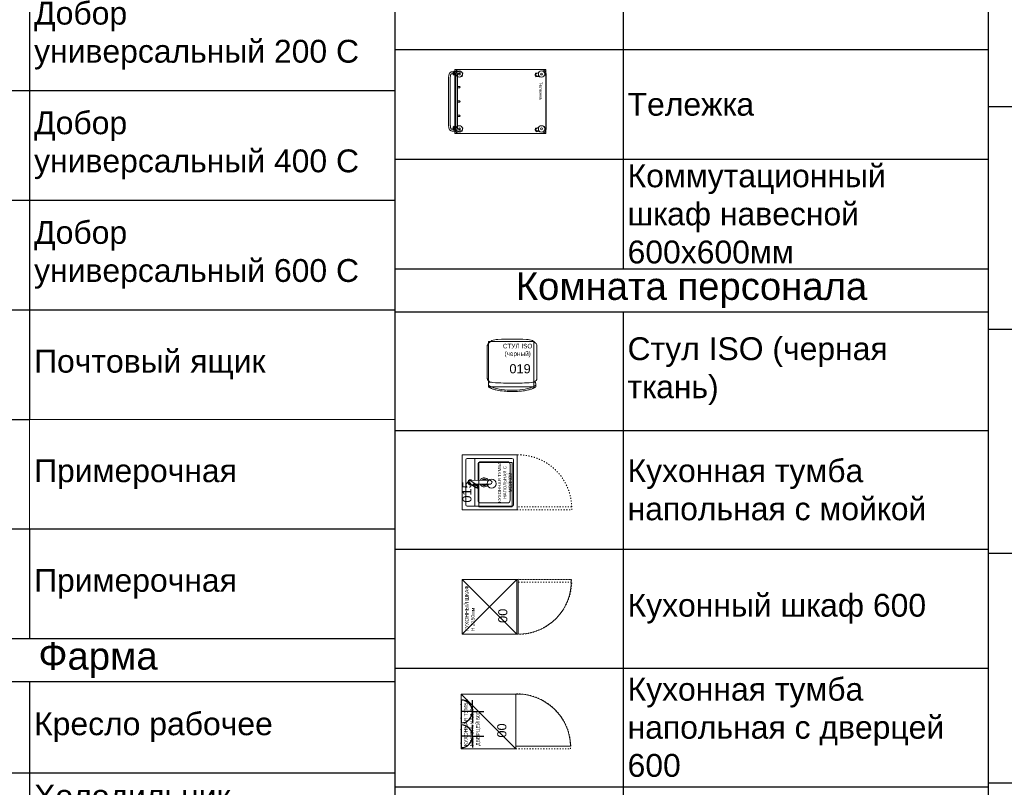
# Model space of a CAD drawing. Header units: millimetres. Extents: x -692150 to 2662533, y -92609 to 65084.
# Tile 81 of 256: x -57112 to -46328, y -47900 to -39498. Entities that reach past the tile are written whole.
import ezdxf
from ezdxf import colors
from ezdxf.entities.mleader import LeaderData, LeaderLine
from ezdxf.math import Vec2, Vec3

# ---------------------------------------------------------------- set-up
doc = ezdxf.new("R2010")
doc.units = ezdxf.units.MM
doc.linetypes.add('ACAD_ISO03W100', pattern=[30, 12, -18])
doc.layers.add('09_АР_Мебель', color=7, linetype='Continuous', lineweight=9, true_color=0x000000)
doc.layers.add('1. ПОДЛОЖКА', color=7, linetype='Continuous', lineweight=0, true_color=0x9b9292)
doc.layers.add('11_АР_Номер мебели', color=1, linetype='Continuous', lineweight=13, plot=False)
doc.layers.add('17_АР_Текст', color=235, linetype='Continuous', lineweight=0)
doc.layers.add('ЭОМ', color=7, linetype='Continuous')
doc.styles.add('_ТЕКСТОВЫЙ', font='arial.ttf', dxfattribs={"width": 0.8})
doc.styles.add('HVAC_AEP', font='arial.ttf')
doc.styles.get("Standard").update_dxf_attribs({"font": 'arial.ttf'})

# ---------------------------------------------------------------- blocks, each defined once
blk = doc.blocks.new('_Dot')
at = {"color": 0, "linetype": 'ByBlock', "lineweight": -2}
blk.add_line((-0.5, 0), (-1, 0), dxfattribs=at)
at = {"color": 0, "linetype": 'ByBlock', "const_width": 0.5}
blk.add_lwpolyline([(-0.25, 0, 1), (0.25, 0, 1)], format="xyb", close=True, dxfattribs=at)
blk = doc.blocks.new('*T218')
at = {"color": 0, "linetype": 'ByBlock', "lineweight": -2, "transparency": 16777216}
for p, q in [((0, 0), (6500, 0)), ((0, 0), (0, -18817.053206)), ((2500, 0), (2500, -16417.053206)), ((6500, 0), (6500, -18817.053206)), ((0, -1200), (6500, -1200)), ((0, -2400), (6500, -2400)), ((0, -3600), (6500, -3600)), ((0, -4800), (6500, -4800)), ((0, -6408.526603), (6500, -6408.526603)), ((0, -8017.053206), (6500, -8017.053206)), ((0, -9217.053206), (6500, -9217.053206)), ((0, -10417.053206), (6500, -10417.053206)), ((0, -11617.053206), (6500, -11617.053206)), ((0, -12817.053206), (6500, -12817.053206)), ((0, -14017.053206), (6500, -14017.053206)), ((0, -15217.053206), (6500, -15217.053206)), ((0, -16417.053206), (2500, -16417.053206)), ((0, -17617.053206), (6500, -17617.053206)), ((2500, -17617.053206), (2500, -18817.053206)), ((0, -18817.053206), (6500, -18817.053206))]:
    blk.add_line(p, q, dxfattribs=at)
at = {"color": 0, "linetype": 'ByBlock', "lineweight": 9, "transparency": 16777216}
for q in [(6500, -16417.053206), (2500, -17617.053206)]:
    blk.add_line((2500, -16417.053206), q, dxfattribs=at)
at = {"color": 0, "lineweight": 15, "transparency": 16777216, "char_height": 250, "width": 3900, "attachment_point": 4, "style": 'HVAC_AEP'}
for s, insert in [('Холодильник для^Jнапитков', (2550, -600)), ('Ларь морозильный', (2550, -1800)), ('Шкаф абонементный', (2550, -3000)), ('Витрина настенная', (2550, -4200)), ('Барьер^Jуниверсальный для^Jоткрытой выкладки^J1400 С', (2550, -5604.263302)), ('Барьер^Jуниверсальный для^Jоткрытой выкладки^J700 С', (2550, -7212.789905)), ('Витрина напольная', (2550, -8617.053206)), ('Стеллаж для^Jгофротары', (2550, -9817.053206)), ('Терминал СУО^Jнапольный', (2550, -11017.053206)), ('Добор^Jуниверсальный 200 С', (2550, -12217.053206)), ('Добор^Jуниверсальный 400 С', (2550, -13417.053206)), ('Добор^Jуниверсальный 600 С', (2550, -14617.053206)), ('Почтовый ящик', (2550, -15817.053206)), ('Примерочная ', (2550, -17017.053206)), ('Примерочная ', (2550, -18217.053206))]:
    blk.add_mtext(s, dxfattribs=dict(at, insert=insert))
blk = doc.blocks.new('*T220')
at = {"color": 0, "linetype": 'ByBlock', "lineweight": -2, "transparency": 16777216}
for p, q in [((0, 0), (6500, 0)), ((0, 0), (0, -9080)), ((6500, 0), (6500, -9080)), ((0, -470), (6500, -470)), ((2500, -470), (2500, -9080)), ((0, -1470), (6500, -1470)), ((0, -2470), (6500, -2470)), ((0, -4075), (6500, -4075)), ((0, -5680), (6500, -5680)), ((0, -6680), (6500, -6680)), ((0, -7880), (6500, -7880)), ((0, -9080), (6500, -9080))]:
    blk.add_line(p, q, dxfattribs=at)
at = {"color": 0, "lineweight": 15, "transparency": 16777216, "style": 'HVAC_AEP'}
for s, insert, char_height, width, attachment_point in [('Фарма', (3250, -235), 300, 6497, 5), ('Кресло рабочее', (2550, -970), 250, 3900, 4), ('Холодильник^Jфармацевтический', (2550, -1970), 250, 3900, 4), ('Аптечный шкаф для^Jрецептурных^Jлекарств с замками^J1099Х460Х 2200', (2550, -3272), 250, 3900, 4), ('Аптечный шкаф для^Jхранения резиновых^Jизделий^J600Х400Х2000 мм', (2550, -4878), 250, 3900, 4), ('Шкаф для хранения^JЛП 800Х400Х 2000', (2550, -6180), 250, 3900, 4), ('Шкаф металл.для^Jхранения ССЖ^J300Х500Х 1860', (2550, -7280), 250, 3900, 4), ('Тумба под^Jхолодильник^J600Х610Х516', (2550, -8480), 250, 3900, 4)]:
    blk.add_mtext(s, dxfattribs=dict(at, insert=insert, char_height=char_height, width=width, attachment_point=attachment_point))
blk = doc.blocks.new('*T222')
at = {"color": 0, "linetype": 'ByBlock', "lineweight": -2, "transparency": 16777216}
for p, q in [((0, 0), (6500, 0)), ((0, 0), (0, -7670)), ((6500, 0), (6500, -7670)), ((0, -470), (6500, -470)), ((2500, -470), (2500, -7670)), ((0, -1670), (6500, -1670)), ((0, -2870), (6500, -2870)), ((0, -4070), (6500, -4070)), ((0, -5270), (6500, -5270)), ((0, -6470), (6500, -6470)), ((0, -7670), (6500, -7670))]:
    blk.add_line(p, q, dxfattribs=at)
at = {"color": 0, "lineweight": 15, "transparency": 16777216, "style": 'HVAC_AEP'}
for s, insert, char_height, width, attachment_point in [('БЭК (сортировка)', (3250, -235), 300, 6497, 5), ('Стол упаковочный^J1200', (2550, -1070), 250, 3900, 4), ('Штемпелевальная^Jтумба', (2550, -2270), 250, 3900, 4), ('Клеть для^Jкорреспонденции', (2550, -3470), 250, 3900, 4), ('Весы', (2550, -4670), 250, 3900, 4), ('Тележка', (2550, -5870), 250, 3900, 4), ('Коммутационный^Jшкаф навесной^J600х600мм', (2550, -7070), 250, 3900, 4)]:
    blk.add_mtext(s, dxfattribs=dict(at, insert=insert, char_height=char_height, width=width, attachment_point=attachment_point))
blk = doc.blocks.new('Тележка')
at = {"layer": '09_АР_Мебель'}
for p, q in [((-300, 0), (300, 0)), ((-350, -950), (-350, -50)), ((-326, -19), (-286, -12)), ((-325, -25), (-326, -19)), ((-320, -84), (-322, -78)), ((-317, -84), (-320, -84)), ((-318, -80), (-317, -84)), ((-308, -118), (-315, -82)), ((-298, -121), (-312, -83)), ((-286, -12), (-285, -18)), ((-278, -117), (-278, -77)), ((-275, -75), (-269, -111)), ((-273, -72), (-272, -76)), ((-272, -76), (-269, -75)), ((-269, -75), (-270, -69)), ((274, -19), (314, -12)), ((275, -25), (274, -19)), ((280, -84), (278, -77)), ((283, -83), (280, -84)), ((282, -80), (283, -83)), ((292, -117), (285, -82)), ((302, -121), (288, -83)), ((314, -12), (315, -18)), ((322, -117), (322, -77)), ((325, -75), (331, -110)), ((327, -72), (328, -75)), ((328, -75), (331, -75)), ((331, -75), (330, -68)), ((350, -50), (350, -950)), ((-299, -116), (-308, -118)), ((-288, -119), (-298, -121)), ((-282, -109), (-297, -111)), ((-295, -116), (-297, -111)), ((-295, -116), (-282, -114)), ((-289, -110), (-282, -109)), ((-288, -119), (-278, -117)), ((-282, -114), (-282, -109)), ((-269, -111), (-278, -112)), ((301, -116), (292, -117)), ((312, -119), (302, -121)), ((318, -109), (303, -111)), ((305, -116), (303, -111)), ((305, -116), (318, -114)), ((311, -110), (318, -109)), ((312, -119), (322, -117)), ((318, -114), (318, -109)), ((331, -110), (322, -112)), ((-330, -975), (-329, -969)), ((-325, -970), (-325, -950)), ((-325, -970), (-325, -1020)), ((-314, -918), (-313, -912)), ((-313, -912), (-274, -919)), ((-305, -950), (-305, -970)), ((305, -970), (-305, -970)), ((-274, -919), (-275, -925)), ((-163, -950), (-163, -970)), ((-148, -950), (-148, -970)), ((-7, -950), (-7, -970)), ((8, -950), (8, -970)), ((149, -950), (149, -970)), ((164, -950), (164, -970)), ((270, -975), (271, -968)), ((286, -918), (287, -912)), ((287, -912), (326, -919)), ((305, -950), (305, -970)), ((326, -919), (325, -925)), ((325, -970), (325, -950)), ((325, -1020), (325, -970)), ((-331, -1011), (-324, -975)), ((-322, -1012), (-331, -1011)), ((-328, -976), (-330, -975)), ((-327, -972), (-328, -976)), ((-322, -1017), (-322, -977)), ((-312, -1019), (-322, -1017)), ((-318, -1014), (-318, -1009)), ((-303, -1011), (-318, -1009)), ((-318, -1014), (-305, -1016)), ((-312, -1019), (-302, -1021)), ((-310, -1010), (-303, -1011)), ((305, -990), (-305, -990)), ((-305, -1019), (-305, -990)), ((-305, -1016), (-303, -1011)), ((-302, -1021), (-288, -983)), ((300, -1000), (-300, -1000)), ((-291, -1018), (-300, -1016)), ((-285, -982), (-291, -1018)), ((-282, -980), (-282, -984)), ((-282, -984), (-279, -984)), ((-279, -984), (-278, -978)), ((225, -1050), (-225, -1050)), ((-225, -1070), (225, -1070)), ((269, -1010), (276, -975)), ((278, -1012), (269, -1010)), ((272, -975), (270, -975)), ((273, -972), (272, -975)), ((278, -1017), (278, -977)), ((288, -1019), (278, -1017)), ((282, -1014), (282, -1009)), ((297, -1011), (282, -1009)), ((282, -1014), (295, -1016)), ((288, -1019), (298, -1021)), ((290, -1010), (297, -1011)), ((295, -1016), (297, -1011)), ((298, -1021), (312, -983)), ((309, -1017), (300, -1016)), ((305, -1019), (305, -990)), ((315, -982), (309, -1017)), ((318, -980), (318, -983)), ((318, -983), (321, -984)), ((321, -984), (322, -977))]:
    blk.add_line(p, q, dxfattribs=at)
for centre, radius in [((-300, -50), 35), ((-300, -50), 10), ((300, -50), 35), ((300, -50), 10), ((-300, -950), 35), ((-300, -950), 10), ((300, -950), 35), ((300, -950), 10)]:
    blk.add_circle(centre, radius, dxfattribs=at)
for centre, radius, start, end in [((300, -50), 50, 0.0203, 90.0203), ((-300, -50), 50, 90.0203, 180.0203), ((-300, -950), 50, 180.0203, 270.0203), ((-315, -950), 10, 0.0203, 180.0203), ((-156, -950), 7.5, 0.0203, 180.0203), ((0, -950), 7.5, 0.0203, 180.0203), ((157, -950), 7.5, 0.0203, 180.0203), ((300, -950), 50, 270.0203, 0.0203), ((315, -950), 10, 0.0203, 180.0203)]:
    blk.add_arc(centre, radius, start, end, dxfattribs=at)
for points in [[(-325, -1020), (-323, -1040), (-225, -1070)], [(325, -1020), (323, -1040), (225, -1070)]]:
    blk.add_spline(points, degree=3, dxfattribs=at)
for points in [[(-305, -1019), (-305, -1020), (-305, -1021), (-305, -1023), (-304, -1024), (-304, -1027), (-304, -1029), (-304, -1032), (-304, -1033), (-303, -1034), (-303, -1034), (-303, -1035), (-303, -1035), (-303, -1035), (-303, -1035), (-303, -1036), (-303, -1036), (-302, -1037), (-302, -1037), (-302, -1038), (-301, -1039), (-300, -1040), (-300, -1040), (-299, -1041), (-298, -1042), (-296, -1043), (-295, -1043), (-293, -1044), (-291, -1045), (-288, -1046), (-285, -1046), (-279, -1048), (-276, -1048), (-269, -1049), (-266, -1049), (-258, -1050), (-254, -1050), (-243, -1050), (-237, -1050), (-228, -1050), (-226, -1050), (-225, -1050)], [(305, -1019), (305, -1020), (305, -1021), (305, -1023), (305, -1024), (305, -1027), (305, -1029), (305, -1031), (304, -1033), (304, -1034), (304, -1034), (304, -1034), (304, -1035), (304, -1035), (304, -1035), (304, -1036), (304, -1036), (303, -1037), (303, -1037), (302, -1038), (302, -1039), (301, -1039), (301, -1040), (299, -1041), (299, -1041), (297, -1042), (296, -1043), (293, -1044), (292, -1044), (288, -1046), (286, -1046), (280, -1047), (277, -1048), (270, -1049), (266, -1049), (259, -1049), (255, -1050), (244, -1050), (237, -1050), (229, -1050), (227, -1050), (225, -1050)]]:
    blk.add_open_spline(points, degree=3, knots=[0, 0, 0, 0, 2.047658, 2.047658, 6.142973, 6.142973, 11.89503, 11.89503, 17.647088, 17.647088, 19.389167, 19.389167, 20.854244, 20.854244, 22.319321, 22.319321, 25.249476, 25.249476, 31.435607, 31.435607, 37.621739, 37.621739, 43.80787, 43.80787, 49.994001, 49.994001, 56.180132, 56.180132, 62.366264, 62.366264, 72.434078, 72.434078, 82.501892, 82.501892, 92.569706, 92.569706, 102.63752, 102.63752, 118.715994, 118.715994, 122.485284, 122.485284, 122.485284, 122.485284], dxfattribs=at)
at = {"layer": '1. ПОДЛОЖКА'}
blk.add_lwpolyline([(-350, -3), (-350, -1000), (350, -1000), (350, -3)], close=True, dxfattribs=at)
at = {"layer": '09_АР_Мебель', "insert": (-215, -40), "char_height": 35, "attachment_point": 1}
blk.add_mtext_dynamic_manual_height_columns('{\\C7;Тележка}', width=571.35, gutter_width=12.5, heights=[0], dxfattribs=at)
blk = doc.blocks.new('*T223')
at = {"color": 0, "linetype": 'ByBlock', "lineweight": -2, "transparency": 16777216}
for p, q in [((0, 0), (6500, 0)), ((0, 0), (0, -12370)), ((6500, 0), (6500, -12370)), ((0, -470), (6500, -470)), ((2500, -470), (2500, -12370)), ((0, -1770), (6500, -1770)), ((0, -3070), (6500, -3070)), ((0, -4370), (6500, -4370)), ((0, -5670), (6500, -5670)), ((0, -6970), (6500, -6970)), ((0, -8270), (6500, -8270)), ((0, -9570), (6500, -9570)), ((0, -10870), (6500, -10870)), ((0, -12370), (6500, -12370))]:
    blk.add_line(p, q, dxfattribs=at)
at = {"color": 0, "lineweight": 15, "transparency": 16777216, "style": 'HVAC_AEP'}
for s, insert, char_height, width, attachment_point in [('Комната персонала', (3250, -235), 300, 6497, 5), ('Стул ISO (черная^Jткань)', (2550, -1120), 250, 3900, 4), ('Кухонная тумба^Jнапольная с мойкой', (2550, -2420), 250, 3900, 4), ('Кухонный шкаф 600', (2550, -3720), 250, 3900, 4), ('Кухонная тумба^Jнапольная с дверцей^J600', (2550, -5020), 250, 3900, 4), ('Кухонная тумба^Jнапольная с ящиком^J800', (2550, -6320), 250, 3900, 4), ('Кухонный шкаф^Jнавесной 600', (2550, -7620), 250, 3900, 4), ('Кухонный шкаф^Jнавесной 400', (2550, -8920), 250, 3900, 4), ('Стол обеденный^JСтол (розетка для^Jчайника)', (2550, -10220), 250, 3900, 4), ('Холодильник^JХолодильник^J(розетка под СВЧ)', (2550, -11620), 250, 3900, 4)]:
    blk.add_mtext(s, dxfattribs=dict(at, insert=insert, char_height=char_height, width=width, attachment_point=attachment_point))
blk = doc.blocks.new('Мойка кухонная LIGHT')
at = {"layer": '09_АР_Мебель'}
for p, q in [((600, 0), (0, 0)), ((0, 0), (0, -600)), ((600, 0), (600, -600)), ((38, -545), (38, -55)), ((545, -38), (55, -38)), ((286, -79), (238, -152)), ((314, -97), (264, -170)), ((278, -88), (278, -91)), ((322, -88), (320, -308)), ((562, -55), (562, -545)), ((247, -138), (38, -138)), ((75, -495), (75, -204)), ((242, -174), (105, -174)), ((267, -122), (244, -157)), ((281, -131), (257, -165)), ((277, -138), (257, -138)), ((279, -174), (259, -174)), ((278, -119), (278, -135)), ((279, -148), (280, -308)), ((495, -174), (321, -174)), ((562, -138), (322, -138)), ((525, -204), (525, -495)), ((495, -525), (105, -525)), ((0, -600), (600, -600)), ((545, -562), (55, -562))]:
    blk.add_line(p, q, dxfattribs=at)
at = {"layer": '09_АР_Мебель', "linetype": 'ACAD_ISO03W100'}
for p, q in [((0, -600), (0, -1199)), ((30, -1199), (30, -600)), ((-1, -1200), (29, -1200))]:
    blk.add_line(p, q, dxfattribs=at)
at = {"layer": '09_АР_Мебель'}
for centre, radius, start, end in [((55, -55), 16.5, 90, 180), ((300, -88), 27.5, 322.5533, 199.6478), ((300, -88), 22, 358.8541, 181.1459), ((300, -88), 16.5, 324.796, 147.0877), ((545, -55), 16.5, 0, 90), ((105, -204), 30, 90, 180), ((251, -161), 15.6, 145.9419, 325.9419), ((251, -161), 7.92, 145.9419, 325.9419), ((300, -242), 49.5, 114.986, 246.1598), ((300, -242), 34.7, 126.7617, 234.3842), ((274, -126), 8.34, 324.796, 147.0877), ((300, -242), 49.5, 293.8402, 65.014), ((300, -242), 34.7, 305.6158, 53.2383), ((495, -204), 30, 0, 90), ((300, -242), 28.7, 157.0247, 202.9753), ((278, -233), 4.95, 75.0783, 157.0247), ((278, -251), 4.95, 202.9753, 288.3082), ((300, -308), 19.8, 180, 0), ((322, -251), 4.95, 251.6918, 337.0247), ((322, -233), 4.95, 22.9753, 104.9217), ((300, -242), 28.7, 337.0247, 22.9753), ((105, -495), 30, 180, 270), ((495, -495), 30, 270, 0), ((55, -545), 16.5, 180, 270), ((545, -545), 16.5, 270, 0)]:
    blk.add_arc(centre, radius, start, end, dxfattribs=at)
at = {"layer": '09_АР_Мебель', "linetype": 'ACAD_ISO03W100'}
blk.add_arc((16, -615), 584, 271.3957, 1.4851, dxfattribs=at)
at = {"layer": '1. ПОДЛОЖКА'}
for points in [[(0, 0), (600, 0), (600, -600), (0, -600)], [(516, -183), (31, -183), (31, -548), (516, -548)]]:
    blk.add_lwpolyline(points, close=True, dxfattribs=at)
blk.add_circle((285, -321), 49.6, dxfattribs=at)
at = {"flags": 1}
for tag, p in [('ДОП_ИНФОРМАЦИЯ', (190, 15)), ('КОД_ОБОРУДОВАНИЯ', (190, 67)), ('ДОГОВОР', (622, -94))]:
    blk.add_attdef(tag, p, '', height=25, dxfattribs=at)
at = {"layer": '09_АР_Мебель', "linetype": 'Continuous', "insert": (300, -467), "char_height": 35, "attachment_point": 5}
blk.add_mtext_dynamic_manual_height_columns('{\\C7;КУХОННАЯ ТУМБА НАПОЛЬНАЯ С МОЙКОЙ}', width=537.47, gutter_width=12.5, heights=[0], dxfattribs=at)
at = {"layer": '11_АР_Номер мебели'}
blk.add_attdef('Номер', (78, -701), '', height=100, dxfattribs=at)
blk = doc.blocks.new('A$C21545FF3')
at = {"layer": 'ЭОМ', "color": 0, "linetype": 'Continuous', "lineweight": 30}
for p, q in [((-125, 125), (-125, 250)), ((-125, 125), (-250, 125)), ((-125, 125), (0, 125)), ((-125, 125), (-125, 0)), ((-250, 0), (0, 0))]:
    blk.add_line(p, q, dxfattribs=at)
blk.add_arc((-125, 0), 125, 0, 180, dxfattribs=at)
for p in [(-200, 0), (-50, 0)]:
    blk.add_point(p, dxfattribs=at)
blk = doc.blocks.new('Кухонная тумба напольная 600')
at = {"layer": '09_АР_Мебель', "linetype": 'ACAD_ISO03W100'}
for p, q in [((0, -600), (0, -1200)), ((30, -1200), (30, -600)), ((0, -1200), (30, -1200))]:
    blk.add_line(p, q, dxfattribs=at)
at = {"layer": '09_АР_Мебель'}
blk.add_lwpolyline([(600, -600), (0, -600), (0, 0), (600, 0)], close=True, dxfattribs=at)
blk.add_lwpolyline([(0, -600), (600, 0)], dxfattribs=at)
at = {"layer": '09_АР_Мебель', "linetype": 'ACAD_ISO03W100'}
blk.add_arc((14, -614), 587, 271.6081, 1.3295, dxfattribs=at)
at = {"layer": '1. ПОДЛОЖКА'}
for points in [[(600, 0), (0, 0), (0, -600), (600, -600)], [(30, -602), (30, -602), (30, -1200), (30, -1200)]]:
    blk.add_lwpolyline(points, close=True, dxfattribs=at)
blk.add_lwpolyline([(30, -1200, 0.41279), (600, -600)], format="xyb", dxfattribs=at)
at = {"layer": 'ЭОМ', "lineweight": 15, "rotation": 180}
for p in [(13, 0), (284, 0)]:
    blk.add_blockref('A$C21545FF3', p, dxfattribs=at)
at = {"flags": 1}
for tag, p in [('КОД_ОБОРУДОВАНИЯ', (8, 111)), ('ДОП_ИНФОРМАЦИЯ', (8, 59)), ('ДОГОВОР', (13, 9))]:
    blk.add_attdef(tag, p, '', height=25, dxfattribs=at)
at = {"layer": '09_АР_Мебель', "insert": (32, -31), "char_height": 40, "attachment_point": 1}
blk.add_mtext_dynamic_manual_height_columns('{\\C7;КУХОННАЯ ТУМБА\\PНАПОЛЬНАЯ С ДВЕРЦЕЙ 600}', width=546.55, gutter_width=12.5, heights=[0], dxfattribs=at)
at = {"layer": '11_АР_Номер мебели', "flags": 4}
blk.add_attdef('Номер', (123, -496), '', height=100, dxfattribs=at)
blk = doc.blocks.new('Кухонный шкаф Н2150')
at = {"layer": '09_АР_Мебель', "linetype": 'ACAD_ISO03W100'}
for p, q in [((570, -1200), (570, -600)), ((600, -600), (600, -1200)), ((600, -1200), (570, -1200))]:
    blk.add_line(p, q, dxfattribs=at)
at = {"layer": '09_АР_Мебель'}
blk.add_lwpolyline([(600, -600), (0, -600), (0, 0), (600, 0)], close=True, dxfattribs=at)
for points in [[(0, -600), (600, 0)], [(600, -600), (0, 0)]]:
    blk.add_lwpolyline(points, dxfattribs=at)
at = {"layer": '09_АР_Мебель', "linetype": 'ACAD_ISO03W100'}
blk.add_arc((586, -614), 587, 178.6705, 268.3919, dxfattribs=at)
at = {"layer": '1. ПОДЛОЖКА'}
blk.add_lwpolyline([(600, 0), (0, 0), (0, -614), (600, -614)], close=True, dxfattribs=at)
blk.add_lwpolyline([(603, -620), (600, -1196, -0.425803), (0, -614)], format="xyb", dxfattribs=at)
at = {"flags": 1}
for tag, p in [('КОД_ОБОРУДОВАНИЯ', (8, 111)), ('ДОП_ИНФОРМАЦИЯ', (8, 59)), ('ДОГОВОР', (13, 9))]:
    blk.add_attdef(tag, p, '', height=25, dxfattribs=at)
at = {"layer": '09_АР_Мебель', "insert": (32, -31), "char_height": 40, "attachment_point": 1}
blk.add_mtext_dynamic_manual_height_columns('{\\C7;КУХОННЫЙ ШКАФ\\PH 2150мм}', width=971.05, gutter_width=12.5, heights=[0], dxfattribs=at)
at = {"layer": '11_АР_Номер мебели', "flags": 4}
blk.add_attdef('Номер', (123, -496), '', height=100, dxfattribs=at)
blk = doc.blocks.new('Стул')
at = {"layer": '09_АР_Мебель'}
for p, q in [((-272, 458), (-272, 188)), ((272, 458), (272, 188)), ((-260, 75), (-256, 102)), ((-258, 51), (-260, 75)), ((260, 75), (256, 102)), ((258, 51), (260, 75))]:
    blk.add_line(p, q, dxfattribs=at)
for points, knots in [([(-272, 458), (-272, 472), (-272, 489), (-272, 507), (-270, 520), (-249, 536), (-217, 566), (-134, 573), (-45, 572), (0, 572)], [8.626658, 8.626658, 8.626658, 8.626658, 52.521027, 59.234811, 64.047752, 90.891923, 131.116467, 194.375748, 330.080561, 330.080561, 330.080561, 330.080561]), ([(272, 458), (272, 472), (272, 489), (272, 507), (270, 520), (249, 536), (217, 566), (134, 573), (45, 572), (0, 572)], [8.626658, 8.626658, 8.626658, 8.626658, 52.521027, 59.234811, 64.047752, 90.891923, 131.116467, 194.375748, 330.080561, 330.080561, 330.080561, 330.080561]), ([(-272, 188), (-272, 173), (-272, 156), (-272, 138), (-270, 125), (-257, 115), (-246, 106), (-243, 103)], [8.626658, 8.626658, 8.626658, 8.626658, 52.521027, 59.234811, 64.047752, 90.891923, 104.088874, 104.088874, 104.088874, 104.088874]), ([(272, 188), (272, 173), (272, 156), (272, 138), (270, 125), (257, 115), (246, 106), (243, 103)], [8.626658, 8.626658, 8.626658, 8.626658, 52.521027, 59.234811, 64.047752, 90.891923, 104.088874, 104.088874, 104.088874, 104.088874]), ([(-260, 75), (-254, 63), (-173, 20), (-68, 14), (0, 15), (0, 15), (0, 15), (0, 15), (0, 15), (0, 15), (0, 15)], [260.49779, 260.49779, 260.49779, 260.49779, 300.495976, 508.274753, 508.274753, 508.274753, 508.27557, 508.27557, 508.27557, 508.603601, 508.603601, 508.603601, 508.603601]), ([(-258, 51), (-258, 50), (-257, 49), (-254, 47), (-252, 46), (-247, 43), (-245, 42), (-240, 40), (-239, 39), (-236, 38), (-235, 37), (-231, 36), (-229, 34), (-221, 31), (-216, 29), (-200, 23), (-190, 20), (-160, 12), (-140, 8), (-77, 3), (-58, 1), (-26, 0), (-13, 0), (0, 0), (0, 0), (0, 0), (0, 0), (0, 0), (0, 0), (0, 0)], [277.161154, 277.161154, 277.161154, 277.161154, 279.234061, 279.234061, 285.775653, 285.775653, 292.317245, 292.317245, 297.582633, 297.582633, 300.513609, 300.513609, 308.017478, 308.017478, 323.025215, 323.025215, 353.040689, 353.040689, 411.428043, 411.428043, 469.815397, 469.815397, 508.274753, 508.274753, 508.274753, 508.275601, 508.275601, 508.275601, 508.478317, 508.478317, 508.478317, 508.478317]), ([(0, 91), (-32, 92), (-98, 93), (-182, 94), (-246, 105), (-256, 102)], [0, 0, 0, 0, 90.957455, 191.98862, 225.938775, 225.938775, 225.938775, 225.938775]), ([(0, 91), (32, 92), (122, 93), (182, 94), (246, 105), (256, 102)], [0, 0, 0, 0, 90.957455, 191.98862, 225.938775, 225.938775, 225.938775, 225.938775]), ([(260, 75), (254, 63), (173, 20), (68, 14), (0, 15), (0, 15), (0, 15), (0, 15), (0, 15), (0, 15), (0, 15)], [260.49779, 260.49779, 260.49779, 260.49779, 300.495976, 508.274753, 508.274753, 508.274753, 508.27557, 508.27557, 508.27557, 508.603601, 508.603601, 508.603601, 508.603601]), ([(258, 51), (258, 50), (257, 49), (254, 47), (252, 46), (247, 43), (245, 42), (240, 40), (239, 39), (236, 38), (235, 37), (231, 36), (229, 34), (221, 31), (216, 29), (200, 23), (190, 20), (160, 12), (140, 8), (101, 3), (58, 1), (26, 0), (13, 0), (0, 0), (0, 0), (0, 0), (0, 0), (0, 0), (0, 0), (0, 0)], [277.161154, 277.161154, 277.161154, 277.161154, 279.234061, 279.234061, 285.775653, 285.775653, 292.317245, 292.317245, 297.582633, 297.582633, 300.513609, 300.513609, 308.017478, 308.017478, 323.025215, 323.025215, 353.040689, 353.040689, 411.428043, 411.428043, 469.815397, 469.815397, 508.274753, 508.274753, 508.274753, 508.275601, 508.275601, 508.275601, 508.478317, 508.478317, 508.478317, 508.478317])]:
    blk.add_open_spline(points, degree=3, knots=knots, dxfattribs=at)
at = {"layer": '1. ПОДЛОЖКА'}
blk.add_lwpolyline([(238, 546), (-258, 546), (-258, 51), (238, 51)], close=True, dxfattribs=at)
at = {"flags": 1}
for tag, p in [('КОД_ОБОРУДОВАНИЯ', (13, 667)), ('ДОП_ИНФОРМАЦИЯ', (13, 615)), ('ДОГОВОР', (260, 569))]:
    blk.add_attdef(tag, p, '', height=25, dxfattribs=at)
at = {"layer": '09_АР_Мебель', "insert": (60, 448), "char_height": 50, "attachment_point": 5}
blk.add_mtext_dynamic_manual_height_columns('{\\C7;СТУЛ ISO\\P(черный)}', width=541.82, gutter_width=12.5, heights=[0], dxfattribs=at)
at = {"layer": '11_АР_Номер мебели'}
blk.add_attdef('Номер', (-30, 199), '', height=100, dxfattribs=at)
blk = doc.blocks.new('*T235')
at = {"color": 0, "linetype": 'ByBlock', "lineweight": -2, "transparency": 16777216}
for p, q in [((0, 0), (6500, 0)), ((0, 0), (0, -13160)), ((6500, 0), (6500, -13160)), ((0, -470), (6500, -470)), ((2500, -470), (2500, -13160)), ((0, -1670), (6500, -1670)), ((0, -4106), (6500, -4106)), ((0, -6559), (6500, -6559)), ((0, -9073), (6500, -9073)), ((0, -10313), (6500, -10313)), ((0, -11582), (6500, -11582)), ((0, -13160), (6500, -13160))]:
    blk.add_line(p, q, dxfattribs=at)
at = {"color": 0, "lineweight": 15, "transparency": 16777216, "style": 'HVAC_AEP'}
for s, insert, char_height, width, attachment_point in [('ФАСАД', (3250, -235), 300, 6497, 5), ('Уличная урна', (2550, -1070), 250, 3900, 4), ('Парковка 3 велосипеда ', (2550, -2888), 250, 3900, 4), ('Парковка 2 велосипеда ', (2550, -5333), 250, 3900, 4), ('Тактильная плитка^J500х500х5мм^J(высота тактильных^Jрифов 5 мм)^JЦвет: Желтый', (2550, -7816), 250, 3900, 4), ('Почтовый ящик^JУличный', (2550, -9693), 250, 3900, 4), ('Решетка грязесборная в тамбур', (2550, -10948), 250, 3900, 4), ('Решетка грязесборная^Jплощадка перед входом', (2550, -12371), 250, 3900, 4)]:
    blk.add_mtext(s, dxfattribs=dict(at, insert=insert, char_height=char_height, width=width, attachment_point=attachment_point))

msp = doc.modelspace()

# ---------------------------------------------------------------- block references
for name, p in [('*T218', (-59504.5, -27455.1)), ('*T222', (-53004.5, -34555.1)), ('*T235', (-46504.5, -38777.5)), ('*T223', (-53004.5, -42224.8)), ('*T220', (-59504.5, -46272.2))]:
    msp.add_blockref(name, p)
at = {"lineweight": 35, "rotation": 270}
msp.add_blockref('Тележка', (-51346.8, -40392.5), dxfattribs=at)
msp.add_blockref('Стул', (-51718.7, -43567.2)).add_auto_attribs({'Номер': '019'})
at = {"color": 251, "linetype": 'Continuous'}
ref = msp.add_blockref('Мойка кухонная LIGHT', (-52265.5, -44861.5), dxfattribs=dict(at, rotation=90))
ref.add_attrib('Номер', '015', (-52164.3, -44783.4), dxfattribs={"layer": '11_АР_Номер мебели', "height": 100, "rotation": 90})
ref = msp.add_blockref('Кухонный шкаф Н2150', (-52267.1, -46223.4), dxfattribs=dict(rotation=90))
ref.add_attrib('Номер', '00', (-51771.3, -46100.4), dxfattribs={"layer": '11_АР_Номер мебели', "height": 100, "rotation": 90})
ref = msp.add_blockref('Кухонная тумба напольная 600', (-52277.9, -47478.8), dxfattribs=dict(rotation=90))
ref.add_attrib('Номер', '00', (-51782.1, -47355.8), dxfattribs={"layer": '11_АР_Номер мебели', "height": 100, "rotation": 90})

# ---------------------------------------------------------------- leaders
at = {"layer": '17_АР_Текст', "lineweight": 18}
ml = msp.add_multileader_mtext('Standard', dxfattribs=at)
ml.set_content('ЦСУ оборудование:\\PМонитор 23,8"\\PСистемный блок (с комплектующими)\\PИсточник бесперебойного питания\\PМышь, клавиатура\\PWeb-камера\\PМФУ лазерный', color=256, style='_ТЕКСТОВЫЙ')
ml.set_leader_properties(lineweight=0)
ml.set_arrow_properties(name='DOT')
ml.build(insert=Vec2(0, 0))
ml.multileader.update_dxf_attribs({"text_left_attachment_type": 6, "text_right_attachment_type": 6, "dogleg_length": 0.36, "arrow_head_size": 50, "scale": 100})
ctx = ml.context
ctx.base_point, ctx.scale, ctx.char_height, ctx.arrow_head_size, ctx.landing_gap_size, ctx.plane_origin = Vec3(-74068.3, -45779.6), 100, 200, 50, 100, Vec3(-68828.3, -40627.4)
ctx.left_attachment, ctx.right_attachment, ctx.attachment_type = 6, 6, 2
notes = []
notes.append((ctx, [(1, (1, 1, 0), (-74104.3, -45779.6), (1, 0), 36, [(0, [(-74104.3, -44789.7)], 0, [])])]))
ctx.mtext.insert, ctx.mtext.width, ctx.mtext.defined_height, ctx.mtext.flow_direction = Vec3(-73968.3, -45524.1), 5220.324, 815.5, 5
for ctx, leaders in notes:
    for number, flags, end, landing, length, lines in leaders:
        leader = LeaderData()
        leader.index, (leader.has_last_leader_line, leader.has_dogleg_vector, leader.attachment_direction) = number, flags
        leader.last_leader_point, leader.dogleg_vector, leader.dogleg_length = Vec3(end), Vec3(landing), length
        for number, points, colour, breaks in lines:
            line = LeaderLine()
            line.index, line.vertices, line.color, line.breaks = number, Vec3.list(points), colors.encode_raw_color(colour), breaks
            leader.lines.append(line)
        ctx.leaders.append(leader)

doc.saveas('drawing.dxf')
